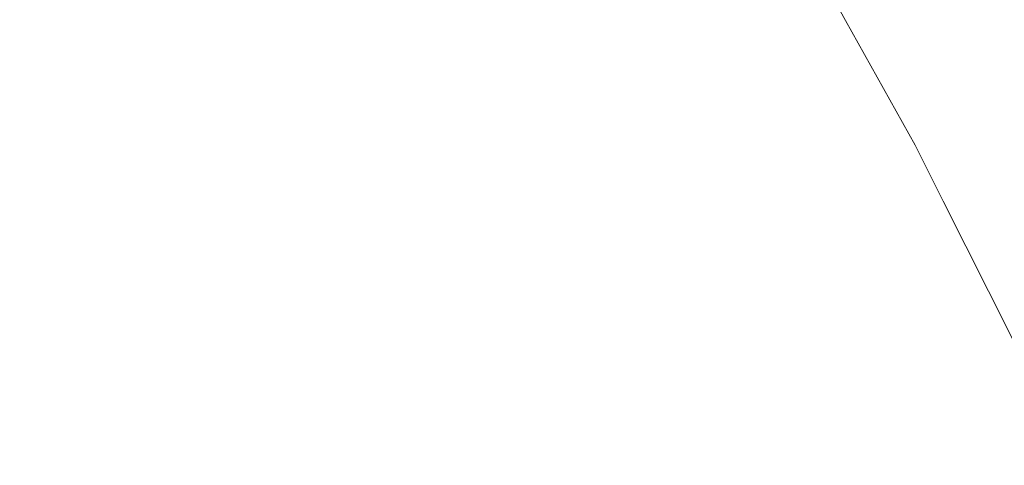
# Model space of a CAD drawing. Header units: centimetres. Extents: x -62 to 63, y 4 to 6.
# Tile 248 of 256: x -20.02138 to -20.01125, y 5.91889 to 5.92347. Entities that reach past the tile are written whole.
import ezdxf

# ---------------------------------------------------------------- set-up
doc = ezdxf.new("R2010")
doc.units = ezdxf.units.CM
doc.header["$LTSCALE"] = 2.54
doc.layers.add('Lucido design-1', color=7, linetype='Continuous')

# ---------------------------------------------------------------- blocks, each defined once
blk = doc.blocks.new('Gruppo-4-1')
at = {"color": 7, "linetype": 'Continuous', "lineweight": 9}
for points, invisible_edges in [([(-61.851453, 5.924403, -2276.225164), (-61.851453, 5.921856, -2276.22454), (62.978378, 5.921856, -2276.22454), (62.978378, 5.924403, -2276.225164)], 10), ([(-20.013874, 5.923367, -2276.931524), (-20.014411, 5.924302, -2276.931524), (-20.014105, 5.924335, -2276.929971), (-20.013568, 5.923399, -2276.929971)], 15), ([(-20.013568, 5.923399, -2276.929971), (-20.014105, 5.924335, -2276.929971), (-20.013855, 5.924361, -2276.928414), (-20.013317, 5.923424, -2276.928414)], 15), ([(-20.013317, 5.923424, -2276.928414), (-20.013855, 5.924361, -2276.928414), (-20.013661, 5.924382, -2276.926855), (-20.013122, 5.923444, -2276.926855)], 15), ([(-20.013122, 5.923444, -2276.926855), (-20.013661, 5.924382, -2276.926855), (-20.013522, 5.924397, -2276.925294), (-20.012983, 5.923458, -2276.925294)], 15), ([(-20.012983, 5.923458, -2276.925294), (-20.013522, 5.924397, -2276.925294), (-20.013438, 5.924406, -2276.923732), (-20.012899, 5.923467, -2276.923732)], 15), ([(-20.012899, 5.923467, -2276.923732), (-20.013438, 5.924406, -2276.923732), (-20.013376, 5.92435, -2276.92217), (-20.012882, 5.923463, -2276.92217)], 11), ([(-20.012842, 5.923469, -2276.720565), (-20.013381, 5.924408, -2276.720561), (-20.013292, 5.924408, -2276.718953), (-20.012753, 5.923469, -2276.71896)], 15), ([(-20.012882, 5.923463, -2276.72217), (-20.013376, 5.92435, -2276.72217), (-20.013381, 5.924408, -2276.720561), (-20.012842, 5.923469, -2276.720565)], 14), ([(-20.012882, 5.923463, -2276.92217), (-20.013376, 5.92435, -2276.92217), (-20.013376, 5.92435, -2276.72217), (-20.012882, 5.923463, -2276.72217)], 10), ([(-20.012753, 5.923469, -2276.71896), (-20.013292, 5.924408, -2276.718953), (-20.013145, 5.924408, -2276.717346), (-20.012606, 5.923469, -2276.717357)], 15), ([(-20.012606, 5.923469, -2276.717357), (-20.013145, 5.924408, -2276.717346), (-20.012938, 5.924408, -2276.715741), (-20.0124, 5.923469, -2276.715755)], 15), ([(-20.0124, 5.923469, -2276.715755), (-20.012938, 5.924408, -2276.715741), (-20.012673, 5.924408, -2276.714138), (-20.012135, 5.923469, -2276.714155)], 15), ([(-20.012135, 5.923469, -2276.714155), (-20.012673, 5.924408, -2276.714138), (-20.012349, 5.924408, -2276.712538), (-20.011812, 5.923469, -2276.712559)], 15), ([(-20.011812, 5.923469, -2276.712559), (-20.012349, 5.924408, -2276.712538), (-20.011967, 5.924408, -2276.710941), (-20.011431, 5.923469, -2276.710966)], 15), ([(-20.011431, 5.923469, -2276.710966), (-20.011967, 5.924408, -2276.710941), (-20.011527, 5.924408, -2276.709349), (-20.010992, 5.923469, -2276.709377)], 15), ([(-20.010992, 5.923469, -2276.709377), (-20.011527, 5.924408, -2276.709349), (-20.011029, 5.924408, -2276.707761), (-20.010495, 5.923469, -2276.707793)], 15), ([(-20.01465, 5.923288, -2276.934621), (-20.015185, 5.92422, -2276.934621), (-20.014771, 5.924264, -2276.933075), (-20.014235, 5.923331, -2276.933075)], 15), ([(-20.014235, 5.923331, -2276.933075), (-20.014771, 5.924264, -2276.933075), (-20.014411, 5.924302, -2276.931524), (-20.013874, 5.923367, -2276.931524)], 15), ([(-20.015645, 5.923187, -2276.9377), (-20.016178, 5.924115, -2276.9377), (-20.015655, 5.92417, -2276.936163), (-20.015121, 5.923241, -2276.936163)], 15), ([(-20.015121, 5.923241, -2276.936163), (-20.015655, 5.92417, -2276.936163), (-20.015185, 5.92422, -2276.934621), (-20.01465, 5.923288, -2276.934621)], 15), ([(-20.016855, 5.923064, -2276.940757), (-20.017385, 5.923987, -2276.940757), (-20.016755, 5.924054, -2276.939231), (-20.016224, 5.923128, -2276.939231)], 15), ([(-20.016224, 5.923128, -2276.939231), (-20.016755, 5.924054, -2276.939231), (-20.016178, 5.924115, -2276.9377), (-20.015645, 5.923187, -2276.9377)], 15), ([(-20.01754, 5.922995, -2276.942275), (-20.018068, 5.923914, -2276.942275), (-20.017385, 5.923987, -2276.940757), (-20.016855, 5.923064, -2276.940757)], 15), ([(-20.019066, 5.922839, -2276.94529), (-20.01959, 5.923753, -2276.94529), (-20.018803, 5.923836, -2276.943786), (-20.018277, 5.92292, -2276.943786)], 15), ([(-20.018277, 5.92292, -2276.943786), (-20.018803, 5.923836, -2276.943786), (-20.018068, 5.923914, -2276.942275), (-20.01754, 5.922995, -2276.942275)], 15), ([(-20.019906, 5.922754, -2276.946785), (-20.020429, 5.923664, -2276.946785), (-20.01959, 5.923753, -2276.94529), (-20.019066, 5.922839, -2276.94529)], 15), ([(-20.020797, 5.922663, -2276.948272), (-20.021318, 5.92357, -2276.948272), (-20.020429, 5.923664, -2276.946785), (-20.019906, 5.922754, -2276.946785)], 15), ([(-20.021739, 5.922567, -2276.94975), (-20.022257, 5.92347, -2276.94975), (-20.021318, 5.92357, -2276.948272), (-20.020797, 5.922663, -2276.948272)], 15), ([(-20.013317, 5.923424, -2276.928414), (-20.012804, 5.922492, -2276.928414), (-20.013055, 5.922467, -2276.929971), (-20.013568, 5.923399, -2276.929971)], 15), ([(-20.013122, 5.923444, -2276.926855), (-20.012609, 5.922511, -2276.926855), (-20.012804, 5.922492, -2276.928414), (-20.013317, 5.923424, -2276.928414)], 15), ([(-20.012983, 5.923458, -2276.925294), (-20.012469, 5.922525, -2276.925294), (-20.012609, 5.922511, -2276.926855), (-20.013122, 5.923444, -2276.926855)], 15), ([(-20.012899, 5.923467, -2276.923732), (-20.012385, 5.922533, -2276.923732), (-20.012469, 5.922525, -2276.925294), (-20.012983, 5.923458, -2276.925294)], 15), ([(-20.012882, 5.923463, -2276.92217), (-20.012166, 5.922178, -2276.92217), (-20.012385, 5.922533, -2276.923732), (-20.012899, 5.923467, -2276.923732)], 14), ([(-20.012842, 5.923469, -2276.720565), (-20.012328, 5.922535, -2276.720568), (-20.012166, 5.922178, -2276.72217), (-20.012882, 5.923463, -2276.72217)], 11), ([(-20.012882, 5.923463, -2276.72217), (-20.012166, 5.922178, -2276.72217), (-20.012166, 5.922178, -2276.92217), (-20.012882, 5.923463, -2276.92217)], 10), ([(-20.012753, 5.923469, -2276.71896), (-20.01224, 5.922535, -2276.718967), (-20.012328, 5.922535, -2276.720568), (-20.012842, 5.923469, -2276.720565)], 15), ([(-20.012606, 5.923469, -2276.717357), (-20.012093, 5.922535, -2276.717367), (-20.01224, 5.922535, -2276.718967), (-20.012753, 5.923469, -2276.71896)], 15), ([(-20.0124, 5.923469, -2276.715755), (-20.011887, 5.922535, -2276.715769), (-20.012093, 5.922535, -2276.717367), (-20.012606, 5.923469, -2276.717357)], 15), ([(-20.012135, 5.923469, -2276.714155), (-20.011623, 5.922535, -2276.714173), (-20.011887, 5.922535, -2276.715769), (-20.0124, 5.923469, -2276.715755)], 15), ([(-20.011812, 5.923469, -2276.712559), (-20.0113, 5.922535, -2276.712579), (-20.011623, 5.922535, -2276.714173), (-20.012135, 5.923469, -2276.714155)], 15), ([(-20.011431, 5.923469, -2276.710966), (-20.01092, 5.922535, -2276.71099), (-20.0113, 5.922535, -2276.712579), (-20.011812, 5.923469, -2276.712559)], 15), ([(-20.010992, 5.923469, -2276.709377), (-20.010482, 5.922535, -2276.709404), (-20.01092, 5.922535, -2276.71099), (-20.011431, 5.923469, -2276.710966)], 15), ([(-20.014235, 5.923331, -2276.933075), (-20.013724, 5.922402, -2276.933075), (-20.014141, 5.922362, -2276.934621), (-20.01465, 5.923288, -2276.934621)], 15), ([(-20.013874, 5.923367, -2276.931524), (-20.013362, 5.922438, -2276.931524), (-20.013724, 5.922402, -2276.933075), (-20.014235, 5.923331, -2276.933075)], 15), ([(-20.013568, 5.923399, -2276.929971), (-20.013055, 5.922467, -2276.929971), (-20.013362, 5.922438, -2276.931524), (-20.013874, 5.923367, -2276.931524)], 15), ([(-20.015121, 5.923241, -2276.936163), (-20.014612, 5.922316, -2276.936163), (-20.015138, 5.922265, -2276.9377), (-20.015645, 5.923187, -2276.9377)], 15), ([(-20.01465, 5.923288, -2276.934621), (-20.014141, 5.922362, -2276.934621), (-20.014612, 5.922316, -2276.936163), (-20.015121, 5.923241, -2276.936163)], 15), ([(-20.016224, 5.923128, -2276.939231), (-20.015717, 5.922208, -2276.939231), (-20.01635, 5.922146, -2276.940757), (-20.016855, 5.923064, -2276.940757)], 15), ([(-20.015645, 5.923187, -2276.9377), (-20.015138, 5.922265, -2276.9377), (-20.015717, 5.922208, -2276.939231), (-20.016224, 5.923128, -2276.939231)], 15), ([(-20.016855, 5.923064, -2276.940757), (-20.01635, 5.922146, -2276.940757), (-20.017036, 5.92208, -2276.942275), (-20.01754, 5.922995, -2276.942275)], 15), ([(-20.018277, 5.92292, -2276.943786), (-20.017775, 5.922008, -2276.943786), (-20.018566, 5.921931, -2276.94529), (-20.019066, 5.922839, -2276.94529)], 15), ([(-20.01754, 5.922995, -2276.942275), (-20.017036, 5.92208, -2276.942275), (-20.017775, 5.922008, -2276.943786), (-20.018277, 5.92292, -2276.943786)], 15), ([(-20.019066, 5.922839, -2276.94529), (-20.018566, 5.921931, -2276.94529), (-20.019408, 5.921849, -2276.946785), (-20.019906, 5.922754, -2276.946785)], 15), ([(-20.019906, 5.922754, -2276.946785), (-20.019408, 5.921849, -2276.946785), (-20.020301, 5.921762, -2276.948272), (-20.020797, 5.922663, -2276.948272)], 15), ([(-20.020797, 5.922663, -2276.948272), (-20.020301, 5.921762, -2276.948272), (-20.021245, 5.92167, -2276.94975), (-20.021739, 5.922567, -2276.94975)], 15), ([(-20.021739, 5.922567, -2276.94975), (-20.021245, 5.92167, -2276.94975), (-20.022238, 5.921573, -2276.951217), (-20.022729, 5.922467, -2276.951217)], 15), ([(-20.012316, 5.921565, -2276.928414), (-20.012804, 5.922492, -2276.928414), (-20.012609, 5.922511, -2276.926855), (-20.01212, 5.921583, -2276.926855)], 15), ([(-20.01212, 5.921583, -2276.926855), (-20.012609, 5.922511, -2276.926855), (-20.012469, 5.922525, -2276.925294), (-20.01198, 5.921596, -2276.925294)], 15), ([(-20.01198, 5.921596, -2276.925294), (-20.012469, 5.922525, -2276.925294), (-20.012385, 5.922533, -2276.923732), (-20.011896, 5.921604, -2276.923732)], 15), ([(-20.011896, 5.921604, -2276.923732), (-20.012385, 5.922533, -2276.923732), (-20.012166, 5.922178, -2276.92217), (-20.011877, 5.921602, -2276.92217)], 11), ([(-20.011839, 5.921606, -2276.720571), (-20.012328, 5.922535, -2276.720568), (-20.01224, 5.922535, -2276.718967), (-20.011751, 5.921606, -2276.718973)], 15), ([(-20.011877, 5.921602, -2276.72217), (-20.012166, 5.922178, -2276.72217), (-20.012328, 5.922535, -2276.720568), (-20.011839, 5.921606, -2276.720571)], 14), ([(-20.011751, 5.921606, -2276.718973), (-20.01224, 5.922535, -2276.718967), (-20.012093, 5.922535, -2276.717367), (-20.011604, 5.921606, -2276.717377)], 15), ([(-20.011604, 5.921606, -2276.717377), (-20.012093, 5.922535, -2276.717367), (-20.011887, 5.922535, -2276.715769), (-20.011399, 5.921606, -2276.715781)], 15), ([(-20.011399, 5.921606, -2276.715781), (-20.011887, 5.922535, -2276.715769), (-20.011623, 5.922535, -2276.714173), (-20.011135, 5.921606, -2276.714189)], 15), ([(-20.011135, 5.921606, -2276.714189), (-20.011623, 5.922535, -2276.714173), (-20.0113, 5.922535, -2276.712579), (-20.010813, 5.921606, -2276.712599)], 15), ([(-20.010813, 5.921606, -2276.712599), (-20.0113, 5.922535, -2276.712579), (-20.01092, 5.922535, -2276.71099), (-20.010434, 5.921606, -2276.711013)], 15), ([(-20.013655, 5.92144, -2276.934621), (-20.014141, 5.922362, -2276.934621), (-20.013724, 5.922402, -2276.933075), (-20.013237, 5.921479, -2276.933075)], 15), ([(-20.013237, 5.921479, -2276.933075), (-20.013724, 5.922402, -2276.933075), (-20.013362, 5.922438, -2276.931524), (-20.012875, 5.921513, -2276.931524)], 15), ([(-20.012875, 5.921513, -2276.931524), (-20.013362, 5.922438, -2276.931524), (-20.013055, 5.922467, -2276.929971), (-20.012568, 5.921541, -2276.929971)], 15), ([(-20.012568, 5.921541, -2276.929971), (-20.013055, 5.922467, -2276.929971), (-20.012804, 5.922492, -2276.928414), (-20.012316, 5.921565, -2276.928414)], 15), ([(-20.014654, 5.921347, -2276.9377), (-20.015138, 5.922265, -2276.9377), (-20.014612, 5.922316, -2276.936163), (-20.014127, 5.921396, -2276.936163)], 15), ([(-20.014127, 5.921396, -2276.936163), (-20.014612, 5.922316, -2276.936163), (-20.014141, 5.922362, -2276.934621), (-20.013655, 5.92144, -2276.934621)], 15), ([(-20.015869, 5.921234, -2276.940757), (-20.01635, 5.922146, -2276.940757), (-20.015717, 5.922208, -2276.939231), (-20.015235, 5.921293, -2276.939231)], 15), ([(-20.015235, 5.921293, -2276.939231), (-20.015717, 5.922208, -2276.939231), (-20.015138, 5.922265, -2276.9377), (-20.014654, 5.921347, -2276.9377)], 15), ([(-20.016557, 5.92117, -2276.942275), (-20.017036, 5.92208, -2276.942275), (-20.01635, 5.922146, -2276.940757), (-20.015869, 5.921234, -2276.940757)], 15), ([(-20.011877, 5.921602, -2276.92217), (-20.012166, 5.922178, -2276.92217), (-20.012166, 5.922178, -2276.72217), (-20.011877, 5.921602, -2276.72217)], 10), ([(-20.01809, 5.921027, -2276.94529), (-20.018566, 5.921931, -2276.94529), (-20.017775, 5.922008, -2276.943786), (-20.017297, 5.921101, -2276.943786)], 15), ([(-20.017297, 5.921101, -2276.943786), (-20.017775, 5.922008, -2276.943786), (-20.017036, 5.92208, -2276.942275), (-20.016557, 5.92117, -2276.942275)], 15), ([(-20.018934, 5.920948, -2276.946785), (-20.019408, 5.921849, -2276.946785), (-20.018566, 5.921931, -2276.94529), (-20.01809, 5.921027, -2276.94529)], 15), ([(62.978378, 5.921856, -2276.22454), (-61.851453, 5.921856, -2276.22454), (-61.851453, 5.917577, -2276.223689), (62.978378, 5.917577, -2276.223689)], 5), ([(-20.019829, 5.920865, -2276.948272), (-20.020301, 5.921762, -2276.948272), (-20.019408, 5.921849, -2276.946785), (-20.018934, 5.920948, -2276.946785)], 15), ([(-20.020774, 5.920777, -2276.94975), (-20.021245, 5.92167, -2276.94975), (-20.020301, 5.921762, -2276.948272), (-20.019829, 5.920865, -2276.948272)], 15), ([(-20.02177, 5.920684, -2276.951217), (-20.022238, 5.921573, -2276.951217), (-20.021245, 5.92167, -2276.94975), (-20.020774, 5.920777, -2276.94975)], 15), ([(-20.01198, 5.921596, -2276.925294), (-20.011515, 5.920673, -2276.925294), (-20.011656, 5.92066, -2276.926855), (-20.01212, 5.921583, -2276.926855)], 15), ([(-20.011896, 5.921604, -2276.923732), (-20.011431, 5.92068, -2276.923732), (-20.011515, 5.920673, -2276.925294), (-20.01198, 5.921596, -2276.925294)], 15), ([(-20.011877, 5.921602, -2276.92217), (-20.011412, 5.920678, -2276.92217), (-20.011431, 5.92068, -2276.923732), (-20.011896, 5.921604, -2276.923732)], 14), ([(-20.011839, 5.921606, -2276.720571), (-20.011374, 5.920683, -2276.720574), (-20.011412, 5.920678, -2276.72217), (-20.011877, 5.921602, -2276.72217)], 11), ([(-20.011877, 5.921602, -2276.72217), (-20.011412, 5.920678, -2276.72217), (-20.011412, 5.920678, -2276.92217), (-20.011877, 5.921602, -2276.92217)], 10), ([(-20.011751, 5.921606, -2276.718973), (-20.011286, 5.920683, -2276.71898), (-20.011374, 5.920683, -2276.720574), (-20.011839, 5.921606, -2276.720571)], 15), ([(-20.011604, 5.921606, -2276.717377), (-20.011139, 5.920683, -2276.717386), (-20.011286, 5.920683, -2276.71898), (-20.011751, 5.921606, -2276.718973)], 15), ([(-20.011399, 5.921606, -2276.715781), (-20.010935, 5.920683, -2276.715794), (-20.011139, 5.920683, -2276.717386), (-20.011604, 5.921606, -2276.717377)], 15), ([(-20.011135, 5.921606, -2276.714189), (-20.010672, 5.920683, -2276.714204), (-20.010935, 5.920683, -2276.715794), (-20.011399, 5.921606, -2276.715781)], 15), ([(-20.012875, 5.921513, -2276.931524), (-20.012412, 5.920593, -2276.931524), (-20.012775, 5.920561, -2276.933075), (-20.013237, 5.921479, -2276.933075)], 15), ([(-20.012568, 5.921541, -2276.929971), (-20.012104, 5.92062, -2276.929971), (-20.012412, 5.920593, -2276.931524), (-20.012875, 5.921513, -2276.931524)], 15), ([(-20.012316, 5.921565, -2276.928414), (-20.011852, 5.920643, -2276.928414), (-20.012104, 5.92062, -2276.929971), (-20.012568, 5.921541, -2276.929971)], 15), ([(-20.01212, 5.921583, -2276.926855), (-20.011656, 5.92066, -2276.926855), (-20.011852, 5.920643, -2276.928414), (-20.012316, 5.921565, -2276.928414)], 15), ([(-20.014127, 5.921396, -2276.936163), (-20.013667, 5.920481, -2276.936163), (-20.014195, 5.920434, -2276.9377), (-20.014654, 5.921347, -2276.9377)], 15), ([(-20.013655, 5.92144, -2276.934621), (-20.013194, 5.920523, -2276.934621), (-20.013667, 5.920481, -2276.936163), (-20.014127, 5.921396, -2276.936163)], 15), ([(-20.013237, 5.921479, -2276.933075), (-20.012775, 5.920561, -2276.933075), (-20.013194, 5.920523, -2276.934621), (-20.013655, 5.92144, -2276.934621)], 15), ([(-20.015235, 5.921293, -2276.939231), (-20.014777, 5.920382, -2276.939231), (-20.015413, 5.920326, -2276.940757), (-20.015869, 5.921234, -2276.940757)], 15), ([(-20.014654, 5.921347, -2276.9377), (-20.014195, 5.920434, -2276.9377), (-20.014777, 5.920382, -2276.939231), (-20.015235, 5.921293, -2276.939231)], 15), ([(-20.015869, 5.921234, -2276.940757), (-20.015413, 5.920326, -2276.940757), (-20.016102, 5.920265, -2276.942275), (-20.016557, 5.92117, -2276.942275)], 15), ([(-20.017297, 5.921101, -2276.943786), (-20.016843, 5.920199, -2276.943786), (-20.017638, 5.920128, -2276.94529), (-20.01809, 5.921027, -2276.94529)], 15), ([(-20.016557, 5.92117, -2276.942275), (-20.016102, 5.920265, -2276.942275), (-20.016843, 5.920199, -2276.943786), (-20.017297, 5.921101, -2276.943786)], 15), ([(-20.01809, 5.921027, -2276.94529), (-20.017638, 5.920128, -2276.94529), (-20.018483, 5.920053, -2276.946785), (-20.018934, 5.920948, -2276.946785)], 15), ([(-20.018934, 5.920948, -2276.946785), (-20.018483, 5.920053, -2276.946785), (-20.01938, 5.919973, -2276.948272), (-20.019829, 5.920865, -2276.948272)], 15), ([(-20.019829, 5.920865, -2276.948272), (-20.01938, 5.919973, -2276.948272), (-20.020327, 5.919889, -2276.94975), (-20.020774, 5.920777, -2276.94975)], 15), ([(-20.02177, 5.920684, -2276.951217), (-20.021325, 5.9198, -2276.951217), (-20.022371, 5.919707, -2276.952675), (-20.022814, 5.920587, -2276.952675)], 15), ([(-20.020774, 5.920777, -2276.94975), (-20.020327, 5.919889, -2276.94975), (-20.021325, 5.9198, -2276.951217), (-20.02177, 5.920684, -2276.951217)], 15), ([(-20.011075, 5.919754, -2276.925294), (-20.011515, 5.920673, -2276.925294), (-20.011431, 5.92068, -2276.923732), (-20.01099, 5.919762, -2276.923732)], 15), ([(-20.01099, 5.919762, -2276.923732), (-20.011431, 5.92068, -2276.923732), (-20.011412, 5.920678, -2276.92217), (-20.011109, 5.920076, -2276.92217)], 11), ([(-20.011109, 5.920076, -2276.72217), (-20.011412, 5.920678, -2276.72217), (-20.011374, 5.920683, -2276.720574), (-20.010933, 5.919764, -2276.720577)], 14), ([(-20.010933, 5.919764, -2276.720577), (-20.011374, 5.920683, -2276.720574), (-20.011286, 5.920683, -2276.71898), (-20.010845, 5.919764, -2276.718985)], 15), ([(-20.010845, 5.919764, -2276.718985), (-20.011286, 5.920683, -2276.71898), (-20.011139, 5.920683, -2276.717386), (-20.010699, 5.919764, -2276.717395)], 15), ([(-20.012337, 5.919647, -2276.933075), (-20.012775, 5.920561, -2276.933075), (-20.012412, 5.920593, -2276.931524), (-20.011973, 5.919678, -2276.931524)], 15), ([(-20.011973, 5.919678, -2276.931524), (-20.012412, 5.920593, -2276.931524), (-20.012104, 5.92062, -2276.929971), (-20.011665, 5.919704, -2276.929971)], 15), ([(-20.011665, 5.919704, -2276.929971), (-20.012104, 5.92062, -2276.929971), (-20.011852, 5.920643, -2276.928414), (-20.011412, 5.919726, -2276.928414)], 15), ([(-20.011412, 5.919726, -2276.928414), (-20.011852, 5.920643, -2276.928414), (-20.011656, 5.92066, -2276.926855), (-20.011215, 5.919743, -2276.926855)], 15), ([(-20.011215, 5.919743, -2276.926855), (-20.011656, 5.92066, -2276.926855), (-20.011515, 5.920673, -2276.925294), (-20.011075, 5.919754, -2276.925294)], 15), ([(-20.011412, 5.920678, -2276.72217), (-20.011109, 5.920076, -2276.72217), (-20.011109, 5.920076, -2276.92217), (-20.011412, 5.920678, -2276.92217)], 10), ([(-20.013759, 5.919527, -2276.9377), (-20.014195, 5.920434, -2276.9377), (-20.013667, 5.920481, -2276.936163), (-20.01323, 5.919572, -2276.936163)], 15), ([(-20.01323, 5.919572, -2276.936163), (-20.013667, 5.920481, -2276.936163), (-20.013194, 5.920523, -2276.934621), (-20.012756, 5.919612, -2276.934621)], 15), ([(-20.012756, 5.919612, -2276.934621), (-20.013194, 5.920523, -2276.934621), (-20.012775, 5.920561, -2276.933075), (-20.012337, 5.919647, -2276.933075)], 15), ([(-20.014979, 5.919423, -2276.940757), (-20.015413, 5.920326, -2276.940757), (-20.014777, 5.920382, -2276.939231), (-20.014342, 5.919477, -2276.939231)], 15), ([(-20.014342, 5.919477, -2276.939231), (-20.014777, 5.920382, -2276.939231), (-20.014195, 5.920434, -2276.9377), (-20.013759, 5.919527, -2276.9377)], 15), ([(-20.01567, 5.919365, -2276.942275), (-20.016102, 5.920265, -2276.942275), (-20.015413, 5.920326, -2276.940757), (-20.014979, 5.919423, -2276.940757)], 15), ([(-20.017208, 5.919234, -2276.94529), (-20.017638, 5.920128, -2276.94529), (-20.016843, 5.920199, -2276.943786), (-20.016413, 5.919302, -2276.943786)], 15), ([(-20.016413, 5.919302, -2276.943786), (-20.016843, 5.920199, -2276.943786), (-20.016102, 5.920265, -2276.942275), (-20.01567, 5.919365, -2276.942275)], 15), ([(-20.018056, 5.919162, -2276.946785), (-20.018483, 5.920053, -2276.946785), (-20.017638, 5.920128, -2276.94529), (-20.017208, 5.919234, -2276.94529)], 15), ([(-20.019904, 5.919006, -2276.94975), (-20.020327, 5.919889, -2276.94975), (-20.01938, 5.919973, -2276.948272), (-20.018954, 5.919086, -2276.948272)], 15), ([(-20.018954, 5.919086, -2276.948272), (-20.01938, 5.919973, -2276.948272), (-20.018483, 5.920053, -2276.946785), (-20.018056, 5.919162, -2276.946785)], 15), ([(-20.020903, 5.918921, -2276.951217), (-20.021325, 5.9198, -2276.951217), (-20.020327, 5.919889, -2276.94975), (-20.019904, 5.919006, -2276.94975)], 15), ([(-20.021951, 5.918832, -2276.952675), (-20.022371, 5.919707, -2276.952675), (-20.021325, 5.9198, -2276.951217), (-20.020903, 5.918921, -2276.951217)], 15), ([(-20.011973, 5.919678, -2276.931524), (-20.011557, 5.918769, -2276.931524), (-20.011922, 5.91874, -2276.933075), (-20.012337, 5.919647, -2276.933075)], 15), ([(-20.011665, 5.919704, -2276.929971), (-20.011248, 5.918794, -2276.929971), (-20.011557, 5.918769, -2276.931524), (-20.011973, 5.919678, -2276.931524)], 15), ([(-20.011412, 5.919726, -2276.928414), (-20.010995, 5.918814, -2276.928414), (-20.011248, 5.918794, -2276.929971), (-20.011665, 5.919704, -2276.929971)], 15), ([(-20.011215, 5.919743, -2276.926855), (-20.010798, 5.91883, -2276.926855), (-20.010995, 5.918814, -2276.928414), (-20.011412, 5.919726, -2276.928414)], 15), ([(-20.01323, 5.919572, -2276.936163), (-20.012817, 5.918667, -2276.936163), (-20.013347, 5.918625, -2276.9377), (-20.013759, 5.919527, -2276.9377)], 15), ([(-20.012756, 5.919612, -2276.934621), (-20.012342, 5.918706, -2276.934621), (-20.012817, 5.918667, -2276.936163), (-20.01323, 5.919572, -2276.936163)], 15), ([(-20.012337, 5.919647, -2276.933075), (-20.011922, 5.91874, -2276.933075), (-20.012342, 5.918706, -2276.934621), (-20.012756, 5.919612, -2276.934621)], 15), ([(-20.014342, 5.919477, -2276.939231), (-20.013931, 5.918577, -2276.939231), (-20.014569, 5.918526, -2276.940757), (-20.014979, 5.919423, -2276.940757)], 15), ([(-20.013759, 5.919527, -2276.9377), (-20.013347, 5.918625, -2276.9377), (-20.013931, 5.918577, -2276.939231), (-20.014342, 5.919477, -2276.939231)], 15), ([(-20.01567, 5.919365, -2276.942275), (-20.01526, 5.91847, -2276.942275), (-20.016005, 5.91841, -2276.943786), (-20.016413, 5.919302, -2276.943786)], 15), ([(-20.014979, 5.919423, -2276.940757), (-20.014569, 5.918526, -2276.940757), (-20.01526, 5.91847, -2276.942275), (-20.01567, 5.919365, -2276.942275)], 15), ([(-20.016413, 5.919302, -2276.943786), (-20.016005, 5.91841, -2276.943786), (-20.016802, 5.918346, -2276.94529), (-20.017208, 5.919234, -2276.94529)], 15), ([(-20.018056, 5.919162, -2276.946785), (-20.017651, 5.918277, -2276.946785), (-20.018551, 5.918205, -2276.948272), (-20.018954, 5.919086, -2276.948272)], 15), ([(-20.017208, 5.919234, -2276.94529), (-20.016802, 5.918346, -2276.94529), (-20.017651, 5.918277, -2276.946785), (-20.018056, 5.919162, -2276.946785)], 15), ([(-20.018954, 5.919086, -2276.948272), (-20.018551, 5.918205, -2276.948272), (-20.019502, 5.918128, -2276.94975), (-20.019904, 5.919006, -2276.94975)], 15), ([(-20.019904, 5.919006, -2276.94975), (-20.019502, 5.918128, -2276.94975), (-20.020503, 5.918047, -2276.951217), (-20.020903, 5.918921, -2276.951217)], 15), ([(-20.020903, 5.918921, -2276.951217), (-20.020503, 5.918047, -2276.951217), (-20.021553, 5.917962, -2276.952675), (-20.021951, 5.918832, -2276.952675)], 15)]:
    blk.add_3dface(points, dxfattribs=dict(at, invisible_edges=invisible_edges))
blk = doc.blocks.new('Gruppo-5-1')
at = {"color": 7}
blk.add_blockref('Gruppo-4-1', (0, 0), dxfattribs=at)

msp = doc.modelspace()

# ---------------------------------------------------------------- block references
at = {"layer": 'Lucido design-1', "color": 7}
msp.add_blockref('Gruppo-5-1', (0, 0), dxfattribs=at)

doc.saveas('drawing.dxf')
